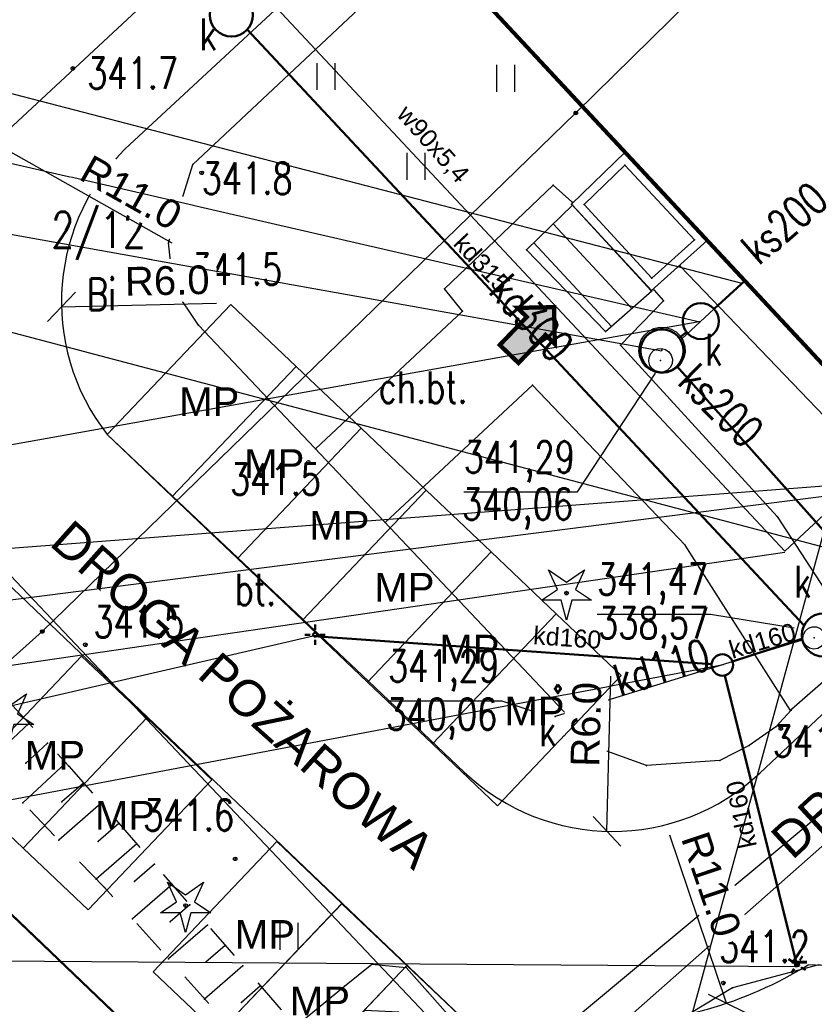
# Model space of a CAD drawing. Extents: x 5552506 to 5553307, y 5642054 to 5642708.
# Tile 17 of 72: x 5552806 to 5552828, y 5642442 to 5642469. Entities that reach past the tile are written whole.
import ezdxf
from ezdxf.enums import TextEntityAlignment as Align
from ezdxf.lldxf.tags import DXFTag

# ---------------------------------------------------------------- set-up
doc = ezdxf.new("R2010")
doc.units = 0
doc.header["$MEASUREMENT"] = 0
doc.linetypes.add('1', pattern=[2, 1, -1])
for name, color, linetype, lineweight in [('0_OPIS', 7, 'Continuous', 13), ('A_SC_WID', 1, 'Continuous', 18), ('PROJEKT', 255, 'Continuous', 50)]:
    doc.layers.add(name, color=color, linetype=linetype, lineweight=lineweight)
doc.layers.add('deszczówka', color=7, linetype='Continuous', lineweight=50, true_color=0x0a8f2c)
doc.layers.add('kan2', color=7, linetype='Continuous', lineweight=50, true_color=0x7f0300)
for name, color, linetype in [('drzewa', 98, 'Continuous'), ('EGB_BlokBudynku', 7, 'Continuous'), ('EGB_DzialkaEwidencyjna', 7, 'Continuous'), ('EGB_KonturUzytkuGruntowego', 7, 'Continuous'), ('EGB_ObiektTrwaleZwiazanyZBudynk', 7, 'Continuous'), ('EGB_PunktGraniczny', 7, 'Continuous'), ('GES_PrzewodCieplowniczy', 7, 'Continuous'), ('GES_PrzewodKanalizacyjny', 7, 'Continuous'), ('GES_Rzedna', 7, 'Continuous'), ('IS_Węzeł_sieci_kanalizacyjnej_-_opisy', 7, 'Continuous'), ('IS_Węzły_sieci_wodociągowej_-_opisy', 7, 'Continuous'), ('OT_Komunikacja', 7, 'Continuous'), ('OT_Ogrodzenia', 7, 'Continuous'), ('OT_Rzedna', 7, 'Continuous'), ('OT_Skarpa', 7, 'Continuous'), ('pomiar', 7, 'Continuous')]:
    doc.layers.add(name, color=color, linetype=linetype)
doc.layers.add('pomoce IS', color=7, linetype='Continuous', plot=False)
doc.layers.add('wodociagi', color=7, linetype='Continuous', true_color=0x085c77)
doc.styles.add('ARIAL', font='arial.ttf')
doc.styles.add('J-SWIS', font='arial.ttf', dxfattribs={"width": 0.8})
doc.styles.get("Standard").update_dxf_attribs({"font": 'arial.ttf'})
doc.styles.add('STYL_ARIAL', font='simplex', dxfattribs={"width": 0.75, "oblique": 0.1})
doc.styles.add('TABEL1', font='txt')
tags = doc.linetypes.add('SOLID', pattern=[10, 10, 0]).pattern_tags.tags
tags[6:7] = [DXFTag(74, 4), DXFTag(75, 0), DXFTag(340, '0'), DXFTag(46, 0.0), DXFTag(50, 0.0), DXFTag(44, 0.0), DXFTag(45, 0.0)]
tags[4:5] = [DXFTag(74, 4), DXFTag(75, 0), DXFTag(340, '0'), DXFTag(46, 0.0), DXFTag(50, 0.0), DXFTag(44, 0.0), DXFTag(45, 0.0)]
doc.dimstyles.new('darek', dxfattribs={"dimtxt": 0.8, "dimasz": 0.8, "dimexe": 0.5, "dimexo": 0.5, "dimgap": 0.25, "dimtad": 1, "dimrnd": 0.01, "dimzin": 1, "dimdsep": 46, "dimtxsty": 'ARIAL', "dimblk": 'OBLIQUE', "dimcen": 0.8, "dimdle": 0.5, "dimclrd": 256, "dimclre": 256, "dimclrt": 256, "dimazin": 0, "dimtfac": 1, "dimtmove": 1, "dimatfit": 3, "dimfxl": 1, "dimtfill": 1, "dimlwd": -1, "dimlwe": -1, "dimarcsym": 0})

# ---------------------------------------------------------------- blocks, each defined once
blk = doc.blocks.new('DIG')
at = {"color": 7}
for points in [[(-1, 1.3, 0), (0, 0.6, 0), (1, 1.3, 0), (0.5, 0.2, 0), (1.4, -0.4, 0), (0.3, -0.4, 0), (0, -1.5, 0), (-0.3, -0.4, 0), (-1.4, -0.4, 0), (-0.5, 0.2, 0), (-1, 1.3, 0)], [(0, 0.1, 0), (0.0643, 0.0766, 0), (0.0985, 0.0174, 0), (0.0866, -0.05, 0), (0.0342, -0.094, 0), (-0.0342, -0.094, 0), (-0.0866, -0.05, 0), (-0.0985, 0.0174, 0), (-0.0643, 0.0766, 0), (0, 0.1, 0)]]:
    blk.add_polyline3d(points, dxfattribs=at)
blk = doc.blocks.new('RTPW01')
at = {"color": 7}
blk.add_polyline3d([(0, 0.1, 0), (0.0643, 0.0766, 0), (0.0985, 0.0174, 0), (0.0866, -0.05, 0), (0.0342, -0.094, 0), (-0.0342, -0.094, 0), (-0.0866, -0.05, 0), (-0.0985, 0.0174, 0), (-0.0643, 0.0766, 0), (0, 0.1, 0)], dxfattribs=at)
blk = doc.blocks.new('EGBP04_03')
at = {"color": 7}
blk.add_polyline3d([(0, 0.1, 0), (0.0643, 0.0766, 0), (0.0985, 0.0174, 0), (0.0866, -0.05, 0), (0.0342, -0.094, 0), (-0.0342, -0.094, 0), (-0.0866, -0.05, 0), (-0.0985, 0.0174, 0), (-0.0643, 0.0766, 0), (0, 0.1, 0)], dxfattribs=at)
blk = doc.blocks.new('TRA')
at = {"color": 7}
for points in [[(-5.5, 2.6, 0), (-5.5, 1.1, 0)], [(-4.5, 2.6, 0), (-4.5, 1.1, 0)], [(4.5, 2.5, 0), (4.5, 1, 0)], [(5.5, 2.5, 0), (5.5, 1, 0)], [(-0.5, -2.4, 0), (-0.5, -3.9, 0)], [(0.5, -2.4, 0), (0.5, -3.9, 0)]]:
    blk.add_polyline3d(points, dxfattribs=at)
blk = doc.blocks.new('TRA1')
at = {"color": 7}
for points in [[(-0.5, 0.7, 0), (-0.5, -0.8, 0)], [(0.5, 0.7, 0), (0.5, -0.8, 0)]]:
    blk.add_polyline3d(points, dxfattribs=at)
blk = doc.blocks.new('_Oblique')
at = {"color": 0, "linetype": 'ByBlock', "lineweight": -2}
blk.add_line((-0.5, -0.5), (0.5, 0.5), dxfattribs=at)
blk = doc.blocks.new('*D377')
at = {"layer": 'Defpoints', "color": 0, "linetype": 'ByBlock'}
for p in [(5552806.686, 5642461.381), (5552812.684, 5642461.52)]:
    blk.add_point(p, dxfattribs=at)
at = {"layer": 'pomiar'}
blk.add_line((5552806.686, 5642461.381), (5552811.004, 5642461.481), dxfattribs=at)
at = {"layer": 'pomiar', "xscale": 0.8, "yscale": 0.8, "zscale": 0.8, "rotation": 181.3256106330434}
blk.add_blockref('_Oblique', (5552806.686, 5642461.381), dxfattribs=at)
at = {"layer": 'pomiar', "linetype": 'ByBlock', "insert": (5552809.629, 5642462.108), "char_height": 0.8, "attachment_point": 5, "rotation": 1.3256, "style": 'ARIAL', "bg_fill": 3, "box_fill_scale": 1.25, "bg_fill_color": 256, "bg_fill_true_color": 13158600, "bg_fill_transparency": 0}
blk.add_mtext('R6.0', dxfattribs=at)
blk = doc.blocks.new('*D378')
at = {"layer": 'Defpoints', "color": 0, "linetype": 'ByBlock'}
for p in [(5552803.098, 5642466.915), (5552812.684, 5642461.52)]:
    blk.add_point(p, dxfattribs=at)
at = {"layer": 'pomiar', "xscale": 0.8, "yscale": 0.8, "zscale": 0.8, "rotation": 150.6252424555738}
blk.add_blockref('_Oblique', (5552803.098, 5642466.915), dxfattribs=at)
at = {"layer": 'pomiar', "linetype": 'ByBlock', "insert": (5552808.625, 5642464.56), "char_height": 0.8, "attachment_point": 5, "rotation": 330.6252, "style": 'ARIAL', "bg_fill": 3, "box_fill_scale": 1.25, "bg_fill_color": 256, "bg_fill_true_color": 13158600, "bg_fill_transparency": 0}
blk.add_mtext('R11.0', dxfattribs=at)
at = {"layer": 'pomiar'}
blk.add_line((5552803.098, 5642466.915), (5552809.758, 5642463.167), dxfattribs=at)
blk = doc.blocks.new('*D379')
at = {"layer": 'Defpoints', "color": 0, "linetype": 'ByBlock'}
for p in [(5552822.033, 5642452.775), (5552821.878, 5642446.777)]:
    blk.add_point(p, dxfattribs=at)
at = {"layer": 'pomiar'}
blk.add_line((5552821.878, 5642446.777), (5552821.989, 5642451.095), dxfattribs=at)
at = {"layer": 'pomiar', "xscale": 0.8, "yscale": 0.8, "zscale": 0.8, "rotation": 268.5155287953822}
blk.add_blockref('_Oblique', (5552821.878, 5642446.777), dxfattribs=at)
at = {"layer": 'pomiar', "linetype": 'ByBlock', "insert": (5552821.296, 5642449.753), "char_height": 0.8, "attachment_point": 5, "rotation": 88.5155, "style": 'ARIAL', "bg_fill": 3, "box_fill_scale": 1.25, "bg_fill_color": 256, "bg_fill_true_color": 13158600, "bg_fill_transparency": 0}
blk.add_mtext('R6.0', dxfattribs=at)
blk = doc.blocks.new('*D380')
at = {"layer": 'Defpoints', "color": 0, "linetype": 'ByBlock'}
for p in [(5552821.688, 5642452.412), (5552825.207, 5642441.99)]:
    blk.add_point(p, dxfattribs=at)
at = {"layer": 'pomiar', "xscale": 0.8, "yscale": 0.8, "zscale": 0.8, "rotation": 288.656178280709}
blk.add_blockref('_Oblique', (5552825.207, 5642441.99), dxfattribs=at)
at = {"layer": 'pomiar', "linetype": 'ByBlock', "insert": (5552824.784, 5642445.299), "char_height": 0.8, "attachment_point": 5, "rotation": 288.6562, "style": 'ARIAL', "bg_fill": 3, "box_fill_scale": 1.25, "bg_fill_color": 256, "bg_fill_true_color": 13158600, "bg_fill_transparency": 0}
blk.add_mtext('R11.0', dxfattribs=at)
at = {"layer": 'pomiar'}
blk.add_line((5552825.207, 5642441.99), (5552823.626, 5642446.671), dxfattribs=at)

msp = doc.modelspace()

# ---------------------------------------------------------------- hatches: boundary and pattern name
at = {"layer": 'A_SC_WID'}
msp.add_hatch(color=256, dxfattribs=at).paths.add_polyline_path([(5552820.40512, 5642461.37114), (5552819.38237, 5642461.35103), (5552819.64309, 5642461.10037), (5552818.89111, 5642460.31823), (5552819.41254, 5642459.81691), (5552820.16451, 5642460.59906), (5552820.42523, 5642460.3484)])

# ---------------------------------------------------------------- linework, layer by layer
at = {"linetype": 'ByBlock'}
msp.add_lwpolyline([(5552818.13, 5642470.25), (5552854.09, 5642503.87), (5552864.53, 5642492.88), (5552829.075, 5642458.505), (5552818.13, 5642470.25)], dxfattribs=at)
at = {"color": 7}
for p in [(5552811.858, 5642469.101), (5552807, 5642468.02, 341.7), (5552821.01, 5642466.78), (5552821.01, 5642466.78), (5552810.34, 5642465.34), (5552810.59, 5642465.11, 341.8), (5552820.38, 5642464.77), (5552820.9, 5642464.3), (5552820.9, 5642464.3), (5552820.913, 5642464.214), (5552820.913, 5642464.214), (5552809.66, 5642463.16), (5552819.635, 5642462.968), (5552823.918, 5642462.51), (5552823.918, 5642462.51), (5552809.65, 5642462.01, 341.5), (5552809.8, 5642461.91), (5552825.637, 5642462.041), (5552825.637, 5642462.041), (5552817.35, 5642461.88), (5552823.13, 5642461.83), (5552823.13, 5642461.83), (5552823.19, 5642461.84), (5552823.19, 5642461.84), (5552823.45, 5642461.55), (5552823.45, 5642461.55), (5552817.85, 5642461.26), (5552810.5, 5642460.87), (5552821.84, 5642460.69), (5552821.84, 5642460.69), (5552822.25, 5642460.31), (5552822.25, 5642460.31), (5552823.96, 5642460.492), (5552823.96, 5642460.492), (5552823.41, 5642460.17), (5552823.41, 5642460.17), (5552823.37, 5642459.89), (5552823.37, 5642459.89), (5552823.848, 5642459.704), (5552823.848, 5642459.704), (5552819.8, 5642459.2), (5552813.758, 5642457.426), (5552813.758, 5642457.426), (5552813.56, 5642457.05, 341.5), (5552813.56, 5642457.05, 341.5), (5552815.701, 5642455.375), (5552815.701, 5642455.375), (5552826.62, 5642455.54), (5552826.62, 5642455.54), (5552824.06, 5642454.74), (5552824.06, 5642454.74), (5552806.15, 5642452.34), (5552827.364, 5642452.519), (5552827.364, 5642452.519), (5552827.319, 5642452.095), (5552827.319, 5642452.095), (5552827.646, 5642452.162), (5552827.646, 5642452.162), (5552807.35, 5642451.97, 341.5), (5552826.99, 5642450.14), (5552827.01, 5642450.15), (5552827.02, 5642450.17), (5552820.43, 5642449.97), (5552805.7832, 5642449.7838), (5552826.58, 5642449.69), (5552826.72, 5642449.64, 341.3), (5552806.2931, 5642449.2338), (5552821.64, 5642449.09), (5552825.84, 5642449.17), (5552825.02, 5642448.75), (5552805.6892, 5642448.6739), (5552806.803, 5642448.6838), (5552806.89, 5642448.59), (5552822.98, 5642448.61), (5552807.2989, 5642448.1212), (5552805.6055, 5642447.5735), (5552806.6954, 5642447.5947), (5552807.7919, 5642447.556), (5552808.285, 5642446.9908), (5552806.6125, 5642446.5271), (5552807.7091, 5642446.4885), (5552808.778, 5642446.4256), (5552811.52, 5642446.01, 341.6), (5552809.271, 5642445.8604), (5552807.6538, 5642445.445), (5552807.88, 5642445.21), (5552808.7173, 5642445.3775), (5552809.764, 5642445.2953), (5552810.257, 5642444.7301), (5552808.665, 5642444.3366), (5552809.7117, 5642444.2544), (5552810.75, 5642444.1649), (5552813.02, 5642443.88), (5552811.243, 5642443.5997), (5552809.6678, 5642443.2209), (5552810.7061, 5642443.1313), (5552811.7361, 5642443.0345), (5552812.2291, 5642442.4693), (5552825.12, 5642442.55, 341.2), (5552825.37, 5642442.42), (5552810.6706, 5642442.1051), (5552811.7005, 5642442.0083)]:
    msp.add_point(p, dxfattribs=at)
at = {"layer": 'A_SC_WID', "lineweight": 30}
msp.add_line((5552808.58337, 5642465.89947), (5552856.50365, 5642510.33187), dxfattribs=at)
for points in [[(5552815.23342, 5642450.96027), (5552817.89894, 5642448.42624, 0.39793845), (5552826.14381, 5642448.40431), (5552873.62729, 5642493.06699)], [(5552821.65269, 5642441.41181, 0.14030448), (5552827.47845, 5642443.05927)]]:
    msp.add_lwpolyline(points, format="xyb", dxfattribs=at)
at = {"layer": 'A_SC_WID', "const_width": 0.12055}
msp.add_lwpolyline([(5552820.40392, 5642461.43205), (5552820.42523, 5642460.3484), (5552820.16451, 5642460.59906), (5552819.41254, 5642459.81691), (5552818.89111, 5642460.31823), (5552819.64309, 5642461.10037), (5552819.38237, 5642461.35103), (5552820.40512, 5642461.37114)], dxfattribs=at)
at = {"layer": 'A_SC_WID', "lineweight": 30}
msp.add_lwpolyline([(5552807.95896, 5642457.82203), (5552815.23342, 5642450.96027)], dxfattribs=at)
for centre, radius, start, end in [((5552812.6842, 5642461.51961), 6, 132.631537, 218.043763), ((5552827.34585, 5642436.97694), 6.08377, 27.083731, 88.751109)]:
    msp.add_arc(centre, radius, start, end, dxfattribs=at)
at = {"layer": 'deszczówka', "linetype": 'ByBlock'}
for p, q in [((5552813.67765, 5642452.24995), (5552813.7483, 5642452.32071)), ((5552813.7483, 5642452.32071), (5552813.81828, 5642452.24928)), ((5552813.75363, 5642452.53194), (5552813.7498, 5642452.38978)), ((5552813.46558, 5642452.24977), (5552813.60778, 5642452.25067)), ((5552813.67765, 5642452.24995), (5552813.74762, 5642452.17851)), ((5552813.74762, 5642452.17851), (5552813.81828, 5642452.24928)), ((5552813.74856, 5642451.96723), (5552813.74924, 5642452.10943)), ((5552814.03027, 5642452.24319), (5552813.88809, 5642452.24544)), ((5552827.32623, 5642443.3029), (5552827.24639, 5642443.18522)), ((5552826.93153, 5642443.22045), (5552827.05179, 5642443.14457)), ((5552827.11026, 5642443.10632), (5552827.20791, 5642443.12785)), ((5552827.11026, 5642443.10632), (5552827.1307, 5642443.00843)), ((5552827.1307, 5642443.00843), (5552827.22836, 5642443.02996)), ((5552827.20791, 5642443.12785), (5552827.22836, 5642443.02996)), ((5552827.40365, 5642442.91059), (5552827.28509, 5642442.98911)), ((5552827.01763, 5642442.82995), (5552827.09483, 5642442.94937))]:
    msp.add_line(p, q, dxfattribs=at)
for centre in [(5552811.417, 5642469.508), (5552827.905, 5642452.241)]:
    msp.add_circle(centre, 0.6, dxfattribs=at)
at = {"layer": 'drzewa', "color": 98}
for p in [(5552820.75, 5642453.41), (5552810.14, 5642444.71)]:
    msp.add_point(p, dxfattribs=at)
at = {"layer": 'EGB_BlokBudynku', "color": 7}
msp.add_polyline3d([(5552818.13, 5642470.25, 0), (5552828.89, 5642458.7, 0), (5552838.17, 5642467.37, 0), (5552827.4, 5642478.9, 0), (5552827.25, 5642478.78, 0), (5552818.13, 5642470.25, 0)], dxfattribs=at)
at = {"layer": 'EGB_DzialkaEwidencyjna', "color": 7}
for points in [[(5552860.87, 5642522.11, 0), (5552811.5, 5642476.33, 0), (5552790.45, 5642458.63, 0), (5552801.43, 5642448.13, 0), (5552806.15, 5642452.34, 0), (5552821.01, 5642466.78, 0), (5552868.91, 5642513.83, 0), (5552860.87, 5642522.11, 0)], [(5552868.91, 5642513.83, 0), (5552821.01, 5642466.78, 0), (5552806.15, 5642452.34, 0), (5552801.43, 5642448.13, 0), (5552811.55, 5642438.45, 0), (5552814.16, 5642435.96, 0), (5552817.83, 5642432.34, 0), (5552830.74, 5642439.96, 0), (5552839.1, 5642445.07, 0), (5552842.11, 5642445.56, 0), (5552869.22, 5642449.98, 0), (5552865.87, 5642471.42, 0), (5552889.45, 5642492.68, 0), (5552884.57, 5642497.71, 0), (5552879.14, 5642503.3, 0), (5552868.91, 5642513.83, 0)], [(5552675.43, 5642367.51, 0), (5552713.01, 5642333.55, 0), (5552758.82, 5642386.13, 0), (5552790.75, 5642415.43, 0), (5552814.16, 5642435.96, 0), (5552811.55, 5642438.45, 0), (5552801.43, 5642448.13, 0), (5552790.45, 5642458.63, 0), (5552770.24, 5642441.64, 0), (5552675.43, 5642367.51, 0)]]:
    msp.add_polyline3d(points, dxfattribs=at)
for p in [(5552821.01, 5642466.78), (5552821.01, 5642466.78), (5552806.15, 5642452.34), (5552806.15, 5642452.34)]:
    msp.add_point(p, dxfattribs=at)
at = {"layer": 'EGB_KonturUzytkuGruntowego', "color": 3}
for points in [[(5552817.83, 5642432.34, 0), (5552830.74, 5642439.96, 0), (5552839.1, 5642445.07, 0), (5552842.11, 5642445.56, 0), (5552869.22, 5642449.98, 0), (5552865.87, 5642471.42, 0), (5552889.45, 5642492.68, 0), (5552884.57, 5642497.71, 0), (5552879.14, 5642503.3, 0), (5552868.91, 5642513.83, 0), (5552860.87, 5642522.11, 0), (5552811.5, 5642476.33, 0), (5552790.5309, 5642458.698, 0), (5552790.45, 5642458.63, 0), (5552801.43, 5642448.13, 0), (5552811.55, 5642438.45, 0), (5552814.16, 5642435.96, 0), (5552817.83, 5642432.34, 0)], [(5552790.75, 5642415.43, 0), (5552814.16, 5642435.96, 0), (5552811.55, 5642438.45, 0), (5552801.43, 5642448.13, 0), (5552790.45, 5642458.63, 0), (5552770.24, 5642441.64, 0), (5552715.6794, 5642398.9802, 0), (5552675.43, 5642367.51, 0), (5552713.01, 5642333.55, 0), (5552758.82, 5642386.13, 0), (5552790.75, 5642415.43, 0)]]:
    msp.add_polyline3d(points, dxfattribs=at)
at = {"layer": 'EGB_ObiektTrwaleZwiazanyZBudynk', "color": 7}
for points in [[(5552820.89, 5642464.24, 0), (5552822.3839, 5642465.6838, 0)], [(5552822.3839, 5642465.6838, 0), (5552824.6693, 5642463.2305, 0)], [(5552821.2392, 5642464.2299, 0), (5552822.3745, 5642465.3271, 0)], [(5552822.3745, 5642465.3271, 0), (5552824.3129, 5642463.2464, 0)], [(5552820.913, 5642464.214, 0), (5552819.635, 5642462.968, 0), (5552821.84, 5642460.69, 0), (5552823.13, 5642461.83, 0), (5552820.913, 5642464.214, 0)], [(5552823.11, 5642461.83, 0), (5552820.89, 5642464.24, 0)], [(5552823.1266, 5642462.181, 0), (5552821.2392, 5642464.2299, 0)], [(5552820.3758, 5642463.6903, 0), (5552822.5678, 5642461.3332, 0)], [(5552819.8387, 5642463.1666, 0), (5552822.0056, 5642460.8364, 0)], [(5552824.6693, 5642463.2305, 0), (5552823.11, 5642461.83, 0)], [(5552824.3129, 5642463.2464, 0), (5552823.1266, 5642462.181, 0)]]:
    msp.add_polyline3d(points, dxfattribs=at)
for p in [(5552822.3839, 5642465.6838), (5552822.3839, 5642465.6838), (5552822.3745, 5642465.3271), (5552822.3745, 5642465.3271), (5552820.89, 5642464.24), (5552820.89, 5642464.24), (5552821.2392, 5642464.2299), (5552821.2392, 5642464.2299), (5552824.3129, 5642463.2464), (5552824.3129, 5642463.2464), (5552824.6693, 5642463.2305), (5552824.6693, 5642463.2305), (5552823.1266, 5642462.181), (5552823.1266, 5642462.181), (5552823.11, 5642461.83), (5552823.11, 5642461.83)]:
    msp.add_point(p, dxfattribs=at)
at = {"layer": 'EGB_PunktGraniczny', "color": 7}
for points in [[(5552820.9749, 5642466.7444, 0), (5552820.96, 5642466.7796, 0), (5552820.9744, 5642466.8151, 0), (5552821.0096, 5642466.83, 0), (5552821.0451, 5642466.8156, 0), (5552821.06, 5642466.7804, 0), (5552821.0456, 5642466.7449, 0), (5552821.0104, 5642466.73, 0), (5552820.9749, 5642466.7444, 0)], [(5552820.9784, 5642466.7479, 0), (5552820.965, 5642466.7796, 0), (5552820.9779, 5642466.8116, 0), (5552821.0096, 5642466.825, 0), (5552821.0416, 5642466.8121, 0), (5552821.055, 5642466.7804, 0), (5552821.0421, 5642466.7484, 0), (5552821.0104, 5642466.735, 0), (5552820.9784, 5642466.7479, 0)], [(5552820.9819, 5642466.7515, 0), (5552820.97, 5642466.7797, 0), (5552820.9815, 5642466.8081, 0), (5552821.0097, 5642466.82, 0), (5552821.0381, 5642466.8085, 0), (5552821.05, 5642466.7803, 0), (5552821.0385, 5642466.7519, 0), (5552821.0103, 5642466.74, 0), (5552820.9819, 5642466.7515, 0)], [(5552820.9855, 5642466.7551, 0), (5552820.975, 5642466.7797, 0), (5552820.9851, 5642466.8045, 0), (5552821.0097, 5642466.815, 0), (5552821.0345, 5642466.8049, 0), (5552821.045, 5642466.7803, 0), (5552821.0349, 5642466.7555, 0), (5552821.0103, 5642466.745, 0), (5552820.9855, 5642466.7551, 0)], [(5552820.989, 5642466.7586, 0), (5552820.98, 5642466.7798, 0), (5552820.9886, 5642466.801, 0), (5552821.0098, 5642466.81, 0), (5552821.031, 5642466.8014, 0), (5552821.04, 5642466.7802, 0), (5552821.0314, 5642466.759, 0), (5552821.0102, 5642466.75, 0), (5552820.989, 5642466.7586, 0)], [(5552820.9925, 5642466.7622, 0), (5552820.985, 5642466.7798, 0), (5552820.9922, 5642466.7975, 0), (5552821.0098, 5642466.805, 0), (5552821.0275, 5642466.7978, 0), (5552821.035, 5642466.7802, 0), (5552821.0278, 5642466.7625, 0), (5552821.0102, 5642466.755, 0), (5552820.9925, 5642466.7622, 0)], [(5552820.996, 5642466.7657, 0), (5552820.99, 5642466.7798, 0), (5552820.9957, 5642466.794, 0), (5552821.0098, 5642466.8, 0), (5552821.024, 5642466.7943, 0), (5552821.03, 5642466.7802, 0), (5552821.0243, 5642466.766, 0), (5552821.0102, 5642466.76, 0), (5552820.996, 5642466.7657, 0)], [(5552820.9995, 5642466.7693, 0), (5552820.995, 5642466.7799, 0), (5552820.9993, 5642466.7905, 0), (5552821.0099, 5642466.795, 0), (5552821.0205, 5642466.7907, 0), (5552821.025, 5642466.7801, 0), (5552821.0207, 5642466.7695, 0), (5552821.0101, 5642466.765, 0), (5552820.9995, 5642466.7693, 0)], [(5552821.003, 5642466.7729, 0), (5552821, 5642466.7799, 0), (5552821.0029, 5642466.787, 0), (5552821.0099, 5642466.79, 0), (5552821.017, 5642466.7871, 0), (5552821.02, 5642466.7801, 0), (5552821.0171, 5642466.773, 0), (5552821.0101, 5642466.77, 0), (5552821.003, 5642466.7729, 0)], [(5552821.0065, 5642466.7764, 0), (5552821.005, 5642466.78, 0), (5552821.0064, 5642466.7835, 0), (5552821.01, 5642466.785, 0), (5552821.0135, 5642466.7836, 0), (5552821.015, 5642466.78, 0), (5552821.0136, 5642466.7765, 0), (5552821.01, 5642466.775, 0), (5552821.0065, 5642466.7764, 0)], [(5552806.1149, 5642452.3044, 0), (5552806.1, 5642452.3396, 0), (5552806.1144, 5642452.3751, 0), (5552806.1496, 5642452.39, 0), (5552806.1851, 5642452.3756, 0), (5552806.2, 5642452.3404, 0), (5552806.1856, 5642452.3049, 0), (5552806.1504, 5642452.29, 0), (5552806.1149, 5642452.3044, 0)], [(5552806.1184, 5642452.3079, 0), (5552806.105, 5642452.3396, 0), (5552806.1179, 5642452.3716, 0), (5552806.1496, 5642452.385, 0), (5552806.1816, 5642452.3721, 0), (5552806.195, 5642452.3404, 0), (5552806.1821, 5642452.3084, 0), (5552806.1504, 5642452.295, 0), (5552806.1184, 5642452.3079, 0)], [(5552806.1219, 5642452.3115, 0), (5552806.11, 5642452.3397, 0), (5552806.1215, 5642452.3681, 0), (5552806.1497, 5642452.38, 0), (5552806.1781, 5642452.3685, 0), (5552806.19, 5642452.3403, 0), (5552806.1785, 5642452.3119, 0), (5552806.1503, 5642452.3, 0), (5552806.1219, 5642452.3115, 0)], [(5552806.1255, 5642452.3151, 0), (5552806.115, 5642452.3397, 0), (5552806.1251, 5642452.3645, 0), (5552806.1497, 5642452.375, 0), (5552806.1745, 5642452.3649, 0), (5552806.185, 5642452.3403, 0), (5552806.1749, 5642452.3155, 0), (5552806.1503, 5642452.305, 0), (5552806.1255, 5642452.3151, 0)], [(5552806.129, 5642452.3186, 0), (5552806.12, 5642452.3398, 0), (5552806.1286, 5642452.361, 0), (5552806.1498, 5642452.37, 0), (5552806.171, 5642452.3614, 0), (5552806.18, 5642452.3402, 0), (5552806.1714, 5642452.319, 0), (5552806.1502, 5642452.31, 0), (5552806.129, 5642452.3186, 0)], [(5552806.1325, 5642452.3222, 0), (5552806.125, 5642452.3398, 0), (5552806.1322, 5642452.3575, 0), (5552806.1498, 5642452.365, 0), (5552806.1675, 5642452.3578, 0), (5552806.175, 5642452.3402, 0), (5552806.1678, 5642452.3225, 0), (5552806.1502, 5642452.315, 0), (5552806.1325, 5642452.3222, 0)], [(5552806.136, 5642452.3257, 0), (5552806.13, 5642452.3398, 0), (5552806.1357, 5642452.354, 0), (5552806.1498, 5642452.36, 0), (5552806.164, 5642452.3543, 0), (5552806.17, 5642452.3402, 0), (5552806.1643, 5642452.326, 0), (5552806.1502, 5642452.32, 0), (5552806.136, 5642452.3257, 0)], [(5552806.1395, 5642452.3293, 0), (5552806.135, 5642452.3399, 0), (5552806.1393, 5642452.3505, 0), (5552806.1499, 5642452.355, 0), (5552806.1605, 5642452.3507, 0), (5552806.165, 5642452.3401, 0), (5552806.1607, 5642452.3295, 0), (5552806.1501, 5642452.325, 0), (5552806.1395, 5642452.3293, 0)], [(5552806.143, 5642452.3329, 0), (5552806.14, 5642452.3399, 0), (5552806.1429, 5642452.347, 0), (5552806.1499, 5642452.35, 0), (5552806.157, 5642452.3471, 0), (5552806.16, 5642452.3401, 0), (5552806.1571, 5642452.333, 0), (5552806.1501, 5642452.33, 0), (5552806.143, 5642452.3329, 0)], [(5552806.1465, 5642452.3364, 0), (5552806.145, 5642452.34, 0), (5552806.1464, 5642452.3435, 0), (5552806.15, 5642452.345, 0), (5552806.1535, 5642452.3436, 0), (5552806.155, 5642452.34, 0), (5552806.1536, 5642452.3365, 0), (5552806.15, 5642452.335, 0), (5552806.1465, 5642452.3364, 0)]]:
    msp.add_polyline3d(points, dxfattribs=at)
for p in [(5552821.01, 5642466.78), (5552806.15, 5642452.34)]:
    msp.add_point(p, dxfattribs=at)
at = {"layer": 'GES_PrzewodCieplowniczy', "color": 214}
for points in [[(5552742.67, 5642378.87, 0), (5552751.46, 5642387.03, 0), (5552760.4, 5642395.04, 0), (5552769.35, 5642403.03, 0), (5552778.35, 5642410.97, 0), (5552787.43, 5642418.82, 0), (5552796.36, 5642426.83, 0), (5552805.29, 5642434.85, 0), (5552807.638, 5642436.7755, 0), (5552814.57, 5642442.46, 0), (5552815.33, 5642443.08, 0), (5552816.28, 5642442.98, 0), (5552816.88, 5642442.32, 0), (5552818, 5642441.04, 0), (5552818.53, 5642440.32, 0), (5552819.49, 5642440.32, 0), (5552820.15, 5642440.87, 0), (5552831.35, 5642450.2, 0)], [(5552831.44, 5642449.52, 0), (5552829.13, 5642447.48, 0), (5552820.14, 5642439.53, 0), (5552819.46, 5642438.98, 0), (5552818.43, 5642439.06, 0), (5552817.85, 5642439.71, 0), (5552816.66, 5642441.15, 0), (5552816.08, 5642441.74, 0), (5552815.13, 5642441.79, 0), (5552814.4, 5642441.19, 0), (5552805.12, 5642433.58, 0), (5552796.15, 5642425.62, 0), (5552787.18, 5642417.64, 0), (5552778.12, 5642409.77, 0), (5552769.12, 5642401.85, 0), (5552760.16, 5642393.75, 0), (5552751.26, 5642385.7, 0), (5552742.48, 5642377.52, 0)]]:
    msp.add_polyline3d(points, dxfattribs=at)
at = {"layer": 'GES_PrzewodCieplowniczy', "color": 7}
for p in [(5552815.33, 5642443.08), (5552816.28, 5642442.98), (5552814.57, 5642442.46), (5552816.88, 5642442.32)]:
    msp.add_point(p, dxfattribs=at)
at = {"layer": 'GES_PrzewodKanalizacyjny', "color": 34}
for points in [[(5552810.9938, 5642469.078, 0), (5552810.8969, 5642469.2021, 0), (5552810.8355, 5642469.3472, 0), (5552810.8137, 5642469.5032, 0)], [(5552812.0203, 5642469.5128, 0), (5552812.001, 5642469.3565, 0), (5552811.9419, 5642469.2105, 0), (5552811.847, 5642469.0848, 0), (5552811.7229, 5642468.9879, 0), (5552811.5778, 5642468.9265, 0), (5552811.4218, 5642468.9047, 0), (5552811.2655, 5642468.924, 0), (5552811.1195, 5642468.9831, 0), (5552810.9938, 5642469.078, 0)], [(5552827.364, 5642452.519, 0), (5552811.858, 5642469.101, 0)], [(5552825.637, 5642462.041, 0), (5552823.96, 5642460.492, 0)], [(5552822.9582, 5642459.711, 0), (5552822.8583, 5642459.8377, 0), (5552822.793, 5642459.9854, 0), (5552822.7665, 5642460.1446, 0), (5552822.7804, 5642460.3055, 0), (5552822.8338, 5642460.4578, 0), (5552822.9235, 5642460.592, 0), (5552823.0437, 5642460.6998, 0), (5552823.187, 5642460.7742, 0), (5552823.3443, 5642460.8107, 0), (5552823.5057, 5642460.8069, 0), (5552823.661, 5642460.7631, 0), (5552823.8007, 5642460.682, 0), (5552823.9157, 5642460.5688, 0), (5552823.999, 5642460.4305, 0), (5552824.0453, 5642460.2758, 0), (5552824.0517, 5642460.1145, 0), (5552824.0177, 5642459.9567, 0), (5552823.9456, 5642459.8123, 0), (5552823.8398, 5642459.6903, 0), (5552823.707, 5642459.5985, 0), (5552823.5555, 5642459.5426, 0), (5552823.3949, 5642459.5261, 0), (5552823.2353, 5642459.5501, 0), (5552823.0866, 5642459.613, 0), (5552822.9582, 5642459.711, 0)], [(5552823.1368, 5642459.6531, 0), (5552823.0699, 5642459.7471, 0), (5552823.0391, 5642459.8584, 0), (5552823.0482, 5642459.9735, 0), (5552823.0962, 5642460.0785, 0), (5552823.1772, 5642460.1608, 0), (5552823.2814, 5642460.2104, 0), (5552823.3963, 5642460.2214, 0), (5552823.5081, 5642460.1924, 0), (5552823.6032, 5642460.1269, 0), (5552823.6701, 5642460.0329, 0), (5552823.7009, 5642459.9216, 0), (5552823.6918, 5642459.8065, 0), (5552823.6438, 5642459.7015, 0), (5552823.5628, 5642459.6192, 0), (5552823.4586, 5642459.5696, 0), (5552823.3437, 5642459.5586, 0), (5552823.2319, 5642459.5876, 0), (5552823.1368, 5642459.6531, 0)], [(5552823.848, 5642459.704, 0), (5552827.981, 5642455.069, 0)], [(5552827.4807, 5642451.8098, 0), (5552827.3836, 5642451.9344, 0), (5552827.322, 5642452.0798, 0), (5552827.3001, 5642452.2362, 0), (5552827.3194, 5642452.3929, 0), (5552827.3787, 5642452.5393, 0), (5552827.4738, 5642452.6653, 0), (5552827.5984, 5642452.7624, 0), (5552827.7438, 5642452.824, 0)], [(5552827.4278, 5642451.9403, 0), (5552827.3624, 5642452.0341, 0), (5552827.3354, 5642452.1451, 0), (5552827.3502, 5642452.2585, 0), (5552827.4051, 5642452.3588, 0), (5552827.4924, 5642452.4326, 0), (5552827.6006, 5642452.4698, 0), (5552827.7148, 5642452.4654, 0), (5552827.8198, 5642452.4201, 0), (5552827.9012, 5642452.3399, 0), (5552827.9483, 5642452.2356, 0), (5552827.9545, 5642452.1215, 0), (5552827.919, 5642452.0128, 0), (5552827.8467, 5642451.9243, 0), (5552827.7472, 5642451.8678, 0), (5552827.6341, 5642451.8511, 0), (5552827.5226, 5642451.8764, 0), (5552827.4278, 5642451.9403, 0)], [(5552827.319, 5642452.095, 0), (5552820.43, 5642449.97, 0)], [(5552827.7531, 5642451.6554, 0), (5552827.6067, 5642451.7147, 0), (5552827.4807, 5642451.8098, 0)]]:
    msp.add_polyline3d(points, dxfattribs=at)
at = {"layer": 'GES_Rzedna', "color": 7}
for points in [[(5552817.89, 5642456.225, 0), (5552821.0544, 5642456.225, 0), (5552823.23, 5642459.53, 0)], [(5552821.6, 5642452.825, 0), (5552824.7644, 5642452.825, 0), (5552827.09, 5642452.44, 0)], [(5552815.78, 5642450.405, 0), (5552818.9444, 5642450.405, 0), (5552819.81, 5642450.12, 0)]]:
    msp.add_polyline3d(points, dxfattribs=at)
at = {"layer": 'IS_Węzeł_sieci_kanalizacyjnej_-_opisy', "color": 211, "linetype": 'SOLID', "ltscale": 0.01}
msp.add_line((5552792.91533, 5642447.42687), (5552813.81833, 5642452.24927), dxfattribs=at)
at = {"layer": 'IS_Węzły_sieci_wodociągowej_-_opisy', "color": 211, "linetype": 'SOLID', "ltscale": 0.01}
msp.add_line((5552792.96619, 5642453.71854), (5552832.23389, 5642456.72724), dxfattribs=at)
at = {"layer": 'kan2', "linetype": 'ByBlock'}
for p, q in [((5552824.85876, 5642461.32216), (5552825.71732, 5642462.10561)), ((5552824.09451, 5642460.67888), (5552823.88544, 5642460.51876)), ((5552823.82776, 5642459.72414), (5552827.98493, 5642455.06459))]:
    msp.add_line(p, q, dxfattribs=at)
for centre, radius in [((5552824.49146, 5642460.9829), 0.5), ((5552823.4091, 5642460.15394), 0.6)]:
    msp.add_circle(centre, radius, dxfattribs=at)
at = {"layer": 'OT_Komunikacja', "color": 7}
for points in [[(5552835.09, 5642430.45, 0), (5552835.43, 5642431.17, 0), (5552835.76, 5642432.42, 0), (5552835.33, 5642434.8, 0), (5552833.82, 5642437.6, 0), (5552832.49, 5642440.3, 0), (5552831.37, 5642441.7, 0), (5552829.54, 5642442.7, 0), (5552827.78, 5642443.06, 0), (5552825.37, 5642442.42, 0), (5552823.82, 5642441.48, 0), (5552820.12, 5642438.21, 0), (5552798.98, 5642460.53, 0), (5552831.66, 5642490.91, 0), (5552856.03, 5642513.63, 0), (5552860.34, 5642508.67, 0), (5552861.49, 5642507.85, 0), (5552863.4, 5642507.09, 0)], [(5552827.01, 5642450.15, 0), (5552826.58, 5642449.69, 0), (5552825.84, 5642449.17, 0), (5552825.02, 5642448.75, 0), (5552822.98, 5642448.61, 0), (5552821.64, 5642449.09, 0), (5552810.5, 5642460.87, 0), (5552809.8, 5642461.91, 0), (5552809.66, 5642463.16, 0), (5552810.34, 5642465.34, 0), (5552825.85, 5642479.89, 0)], [(5552847.339, 5642468.791, 0), (5552845.1, 5642466.79, 0), (5552829.45, 5642452.29, 0), (5552827.02, 5642450.17, 0)], [(5552813.758, 5642457.426, 0), (5552817.85, 5642461.26, 0), (5552817.35, 5642461.88, 0), (5552820.38, 5642464.77, 0), (5552820.9, 5642464.3, 0)], [(5552823.918, 5642462.51, 0), (5552827.94, 5642458.33, 0), (5552828.61, 5642458.87, 0)], [(5552823.19, 5642461.84, 0), (5552823.45, 5642461.55, 0), (5552822.25, 5642460.31, 0), (5552826.62, 5642455.54, 0), (5552828.993, 5642451.895, 0)], [(5552826.99, 5642450.14, 0), (5552824.06, 5642454.74, 0), (5552819.8, 5642459.2, 0), (5552815.701, 5642455.375, 0)]]:
    msp.add_polyline3d(points, dxfattribs=at)
at = {"layer": 'OT_Ogrodzenia', "color": 7}
msp.add_polyline3d([(5552817.88, 5642432.55, 0), (5552812.25, 5642437.82, 0), (5552791.78, 5642457.4, 341.6), (5552808.93, 5642473.51, 341.7), (5552821.72, 5642485.39, 342), (5552836.3, 5642499.04, 342.5), (5552861.82, 5642522.92, 343.2), (5552873.7, 5642510.17, 343.7)], dxfattribs=at)
at = {"layer": 'OT_Skarpa', "color": 7, "linetype": '1'}
msp.add_polyline3d([(5552828.29, 5642440.98, 0), (5552819.58, 5642434.43, 0), (5552818.3, 5642434.15, 0), (5552817.47, 5642434.54, 340.7), (5552807.88, 5642445.21, 0), (5552797.66, 5642455.83, 0), (5552794.28, 5642459.21, 0), (5552795.69, 5642460.67, 0), (5552806.89, 5642448.59, 0), (5552816.18, 5642437.94, 0), (5552817.95, 5642435.97, 0), (5552819.45, 5642436.04, 0), (5552828.29, 5642440.98, 0)], dxfattribs=at)
at = {"layer": 'OT_Skarpa', "color": 7}
for points in [[(5552805.7832, 5642449.7838, 0), (5552804.5652, 5642448.6545, 0)], [(5552806.2931, 5642449.2338, 0), (5552805.6892, 5642448.6739, 0)], [(5552806.803, 5642448.6838, 0), (5552805.6055, 5642447.5735, 0)], [(5552807.2989, 5642448.1212, 0), (5552806.6954, 5642447.5947, 0)], [(5552807.7919, 5642447.556, 0), (5552806.6125, 5642446.5271, 0)], [(5552808.285, 5642446.9908, 0), (5552807.7091, 5642446.4885, 0)], [(5552808.778, 5642446.4256, 0), (5552807.6538, 5642445.445, 0)], [(5552809.271, 5642445.8604, 0), (5552808.7173, 5642445.3775, 0)], [(5552809.764, 5642445.2953, 0), (5552808.665, 5642444.3366, 0)], [(5552810.257, 5642444.7301, 0), (5552809.7117, 5642444.2544, 0)], [(5552810.75, 5642444.1649, 0), (5552809.6678, 5642443.2209, 0)], [(5552811.243, 5642443.5997, 0), (5552810.7061, 5642443.1313, 0)], [(5552811.7361, 5642443.0345, 0), (5552810.6706, 5642442.1051, 0)], [(5552812.2291, 5642442.4693, 0), (5552811.7005, 5642442.0083, 0)]]:
    msp.add_polyline3d(points, dxfattribs=at)
at = {"layer": 'PROJEKT', "color": 6, "linetype": 'Continuous', "lineweight": 30}
for points in [[(5552807.95896, 5642457.82203), (5552809.77085, 5642456.09952), (5552813.21588, 5642459.7233), (5552811.40399, 5642461.44581)], [(5552809.77085, 5642456.09952), (5552811.58274, 5642454.377), (5552815.02777, 5642458.00078), (5552813.21588, 5642459.7233)], [(5552811.58274, 5642454.377), (5552813.39463, 5642452.65449), (5552816.83966, 5642456.27827), (5552815.02777, 5642458.00078)], [(5552813.39463, 5642452.65449), (5552815.20652, 5642450.93197), (5552818.65155, 5642454.55575), (5552816.83966, 5642456.27827)], [(5552815.20652, 5642450.93197), (5552817.01841, 5642449.20946), (5552820.46344, 5642452.83324), (5552818.65155, 5642454.55575)], [(5552803.80012, 5642448.03185), (5552805.61201, 5642446.30934), (5552809.05704, 5642449.93312), (5552807.24515, 5642451.65563)], [(5552805.61201, 5642446.30934), (5552807.4239, 5642444.58682), (5552810.86893, 5642448.2106), (5552809.05704, 5642449.93312)], [(5552809.23579, 5642442.86431), (5552811.04768, 5642441.14179), (5552814.49271, 5642444.76557), (5552812.68082, 5642446.48809)], [(5552811.04287, 5642441.13673), (5552812.85476, 5642439.41422), (5552816.29979, 5642443.038), (5552814.4879, 5642444.76051)], [(5552812.85957, 5642439.41928), (5552814.67146, 5642437.69677), (5552818.11649, 5642441.32055), (5552816.3046, 5642443.04306)]]:
    msp.add_lwpolyline(points, close=True, dxfattribs=at)
at = {"layer": 'PROJEKT', "color": 6, "linetype": 'Continuous', "lineweight": 140}
msp.add_polyline3d([(5552854.09, 5642503.87, 0), (5552864.86, 5642492.32, 0), (5552838.17, 5642467.37, 0), (5552828.89, 5642458.7, 0), (5552818.13, 5642470.25, 0), (5552827.25, 5642478.78, 0), (5552826.9, 5642479.2, 0), (5552826.57, 5642479.31, 0), (5552825.36, 5642480.67, 0), (5552825.57, 5642480.88, 0), (5552825.38, 5642481.35, 0), (5552825.42, 5642481.91, 0), (5552825.67, 5642482.28, 0), (5552826.03, 5642482.53, 0), (5552826.63, 5642482.59, 0), (5552827.14, 5642482.34, 0), (5552827.35, 5642482.54, 0), (5552828.62, 5642481.19, 0), (5552828.82, 5642480.98, 0), (5552831.79, 5642483.73, 0), (5552832.16, 5642483.37, 0), (5552854.09, 5642503.87, 0)], dxfattribs=at)
at = {"layer": 'wodociagi', "color": 4, "linetype": 'ByBlock', "lineweight": 30}
msp.add_lwpolyline([(5552811.34021, 5642471.14552), (5552826.83576, 5642454.57469), (5552828.59782, 5642456.22092)], dxfattribs=at)
at = {"layer": 'wodociagi', "color": 211, "linetype": 'ByBlock'}
msp.add_lwpolyline([(5552786.54389, 5642456.23993), (5552797.97469, 5642456.23993), (5552824.49146, 5642460.9829)], dxfattribs=at)

# ---------------------------------------------------------------- block references
at = {"color": 7, "xscale": 0.5, "yscale": 0.5}
for name, p in [('RTPW01', (5552807, 5642468.02)), ('TRA', (5552816.55, 5642466.87)), ('EGBP04_03', (5552821.01, 5642466.78)), ('EGBP04_03', (5552821.01, 5642466.78)), ('RTPW01', (5552810.59, 5642465.11)), ('RTPW01', (5552809.65, 5642462.01)), ('RTPW01', (5552813.56, 5642457.05)), ('RTPW01', (5552813.56, 5642457.05)), ('EGBP04_03', (5552806.15, 5642452.34)), ('RTPW01', (5552807.35, 5642451.97)), ('RTPW01', (5552826.72, 5642449.64)), ('RTPW01', (5552811.52, 5642446.01)), ('TRA1', (5552813.02, 5642443.88)), ('RTPW01', (5552825.12, 5642442.55))]:
    msp.add_blockref(name, p, dxfattribs=at)
at = {"layer": 'drzewa', "color": 98, "xscale": 0.5, "yscale": 0.5}
for p in [(5552820.75, 5642453.41), (5552805.21, 5642449.95), (5552810.14, 5642444.71)]:
    msp.add_blockref('DIG', p, dxfattribs=at)

# ---------------------------------------------------------------- texts
at = {"color": 211, "linetype": 'ByBlock'}
for s, rotation, p in [('w90x5,4', 311.701857, (5552815.99513, 5642466.71853)), ('kd315', 313.106668, (5552817.56711, 5642463.11853))]:
    msp.add_text(s, height=0.498217, rotation=rotation, dxfattribs=at).set_placement(p)
at = {"layer": '0_OPIS', "style": 'J-SWIS'}
for p in [(5552809.96069, 5642458.33764), (5552811.77258, 5642456.61512), (5552813.58447, 5642454.89261), (5552815.39636, 5642453.17009), (5552817.20825, 5642451.44758), (5552819.02014, 5642449.72507), (5552805.66328, 5642448.4933), (5552807.61374, 5642446.82494), (5552811.51302, 5642443.50405), (5552813.0446, 5642441.65234)]:
    msp.add_text('MP', height=0.8, dxfattribs=at).set_placement(p)
at = {"layer": 'A_SC_WID', "lineweight": 30, "char_height": 1, "attachment_point": 1, "style": 'TABEL1'}
for insert, rotation in [((5552806.97996, 5642455.50903), 318.231986), ((5552826.35921, 5642446.68801), 42.600329)]:
    msp.add_mtext_dynamic_manual_height_columns('{\\fArial|b0|i0|c238|p34;DROGA POŻAROWA}', width=1669.0256574, gutter_width=100, heights=[0], dxfattribs=dict(at, insert=insert, rotation=rotation))
at = {"layer": 'EGB_DzialkaEwidencyjna', "color": 7, "style": 'STYL_ARIAL', "width": 0.75}
msp.add_text('2/12', height=1, dxfattribs=at).set_placement((5552806.4, 5642462.7256), align=Align.BOTTOM_LEFT)
at = {"layer": 'EGB_DzialkaEwidencyjna', "color": 92, "style": 'STYL_ARIAL', "width": 0.75}
msp.add_text('Bi', height=0.875, dxfattribs=at).set_placement((5552807.39, 5642461.0286), align=Align.BOTTOM_LEFT)
at = {"layer": 'GES_PrzewodKanalizacyjny', "color": 34, "style": 'STYL_ARIAL', "width": 0.75}
for s, height, p in [('k', 0.875, (5552810.53, 5642468.2686)), ('k', 0.875, (5552824.61, 5642459.4886)), ('k', 0.875, (5552827.09, 5642453.0286)), ('.', 2.5, (5552820.11, 5642449.8789)), ('k', 0.875, (5552819.99, 5642448.8886))]:
    msp.add_text(s, height=height, dxfattribs=at).set_placement(p, align=Align.BOTTOM_LEFT)
for s, rotation, p in [('ks200', 41.1, (5552826.2797, 5642462.3184)), ('kd300', 311.9, (5552818.3563, 5642461.6114)), ('ks200', 315.4, (5552823.6222, 5642459.0638)), ('kd110', 16.6, (5552822.3032, 5642450.2941))]:
    msp.add_text(s, height=0.875, rotation=rotation, dxfattribs=at).set_placement(p, align=Align.BOTTOM_LEFT)
at = {"layer": 'GES_Rzedna', "color": 7, "style": 'STYL_ARIAL', "width": 0.75}
for s, p in [('341,29', (5552817.89, 5642456.4986)), ('340,06', (5552817.84, 5642455.1886)), ('341,47', (5552821.6, 5642453.0986)), ('338,57', (5552821.63, 5642451.8786)), ('341,29', (5552815.78, 5642450.6786)), ('340,06', (5552815.73, 5642449.3386))]:
    msp.add_text(s, height=0.875, dxfattribs=at).set_placement(p, align=Align.BOTTOM_LEFT)
at = {"layer": 'OT_Komunikacja', "color": 7, "style": 'STYL_ARIAL', "width": 0.75}
for s, p in [('ch.bt.', (5552815.52, 5642458.4386)), ('bt.', (5552811.51, 5642452.8086))]:
    msp.add_text(s, height=0.875, dxfattribs=at).set_placement(p, align=Align.BOTTOM_LEFT)
at = {"layer": 'OT_Rzedna', "color": 7, "style": 'STYL_ARIAL', "width": 0.75}
for s, p in [('341.7', (5552807.4, 5642467.1886)), ('341.8', (5552810.59, 5642464.2586)), ('341.5', (5552810.3, 5642461.7286)), ('341.5', (5552811.38, 5642455.8786)), ('341.5', (5552807.57, 5642451.9086)), ('341.3', (5552826.5, 5642448.5886)), ('341.6', (5552808.96, 5642446.5286)), ('341.2', (5552825, 5642442.8686))]:
    msp.add_text(s, height=0.875, dxfattribs=at).set_placement(p, align=Align.BOTTOM_LEFT)

# ---------------------------------------------------------------- next in the draw order: dimensions: what is measured, and where the dimension line sits
at = {"layer": 'pomiar'}
for center, mpoint, picture, middle in [((5552812.6842, 5642461.51961), (5552806.68581, 5642461.3808), '*D377', (5552809.6447, 5642461.44927)), ((5552822.03297, 5642452.77478), (5552821.87753, 5642446.77679), '*D379', (5552821.95421, 5642449.73548))]:
    dim = msp.add_radius_dim(center=center, mpoint=mpoint, dimstyle='darek', override={"dimdec": 1, "dimtxsty": 'ARIAL'}, dxfattribs=at)
    dim.commit()
    dim.dimension.update_dxf_attribs({"geometry": picture, "text_midpoint": middle, "dimtype": 164})

# ---------------------------------------------------------------- next in the draw order: dimensions: what is measured, and where the dimension line sits
for center, mpoint, picture, middle in [((5552812.6842, 5642461.51961), (5552803.09847, 5642466.91533), '*D378', (5552808.30242, 5642463.98607)), ((5552821.68786, 5642452.41175), (5552825.20663, 5642441.98975), '*D380', (5552824.16044, 5642445.08837))]:
    dim = msp.add_radius_dim(center=center, mpoint=mpoint, dimstyle='darek', override={"dimdec": 1, "dimtxsty": 'ARIAL'}, dxfattribs=at)
    dim.commit()
    dim.dimension.update_dxf_attribs({"geometry": picture, "text_midpoint": middle, "dimtype": 164})

# ---------------------------------------------------------------- next in the draw order: linework, layer by layer
at = {"layer": 'A_SC_WID', "lineweight": 30}
msp.add_lwpolyline([(5552798.22418, 5642460.30868), (5552819.92838, 5642439.59803), (5552821.65269, 5642441.41181)], dxfattribs=at)
at = {"layer": 'deszczówka', "linetype": 'ByBlock'}
for p, q in [((5552811.858, 5642469.101), (5552827.364, 5642452.519)), ((5552825.37568, 5642451.50128), (5552827.3354, 5642452.1451)), ((5552827.17953, 5642443.01919), (5552825.16316, 5642451.11653))]:
    msp.add_line(p, q, dxfattribs=at)
msp.add_lwpolyline([(5552813.71264, 5642452.21423), (5552824.79142, 5642451.42886)], dxfattribs=at)
msp.add_circle((5552825.09067, 5642451.40764), 0.3, dxfattribs=at)
at = {"layer": 'IS_Węzeł_sieci_kanalizacyjnej_-_opisy', "color": 211, "linetype": 'SOLID', "ltscale": 0.01}
for p, q in [((5552800.43287, 5642468.579), (5552825.63687, 5642462.0406)), ((5552800.57317, 5642466.46328), (5552824.46667, 5642460.96508)), ((5552800.19577, 5642464.3122), (5552823.40897, 5642460.1535)), ((5552799.75362, 5642462.13468), (5552828.34492, 5642454.57438)), ((5552792.82572, 5642445.30098), (5552825.12662, 5642451.42218)), ((5552793.27624, 5642443.25632), (5552827.13074, 5642443.00842))]:
    msp.add_line(p, q, dxfattribs=at)
at = {"layer": 'IS_Węzły_sieci_wodociągowej_-_opisy', "color": 211, "linetype": 'SOLID', "ltscale": 0.01}
for p, q in [((5552792.72018, 5642451.61923), (5552828.59768, 5642456.19383)), ((5552792.60883, 5642449.5495), (5552826.83563, 5642454.5476))]:
    msp.add_line(p, q, dxfattribs=at)
at = {"layer": 'pomoce IS', "color": 6, "linetype": 'ByBlock'}
msp.add_line((5552828.89, 5642458.7), (5552801.22109, 5642357.41115), dxfattribs=at)
at = {"layer": 'PROJEKT', "color": 6, "linetype": 'Continuous', "lineweight": 30}
msp.add_lwpolyline([(5552817.01841, 5642449.20946), (5552818.8303, 5642447.48694), (5552822.27533, 5642451.11072), (5552820.46344, 5642452.83324)], close=True, dxfattribs=at)

# ---------------------------------------------------------------- next in the draw order: texts
at = {"color": 211, "linetype": 'ByBlock'}
for rotation, p in [(16.582751, (5552825.36915, 5642451.57626)), (356.011914, (5552819.80973, 5642451.98718)), (101.856161, (5552826.05759, 5642446.36738))]:
    msp.add_text('kd160', height=0.498217, rotation=rotation, dxfattribs=at).set_placement(p)

doc.saveas('drawing.dxf')
